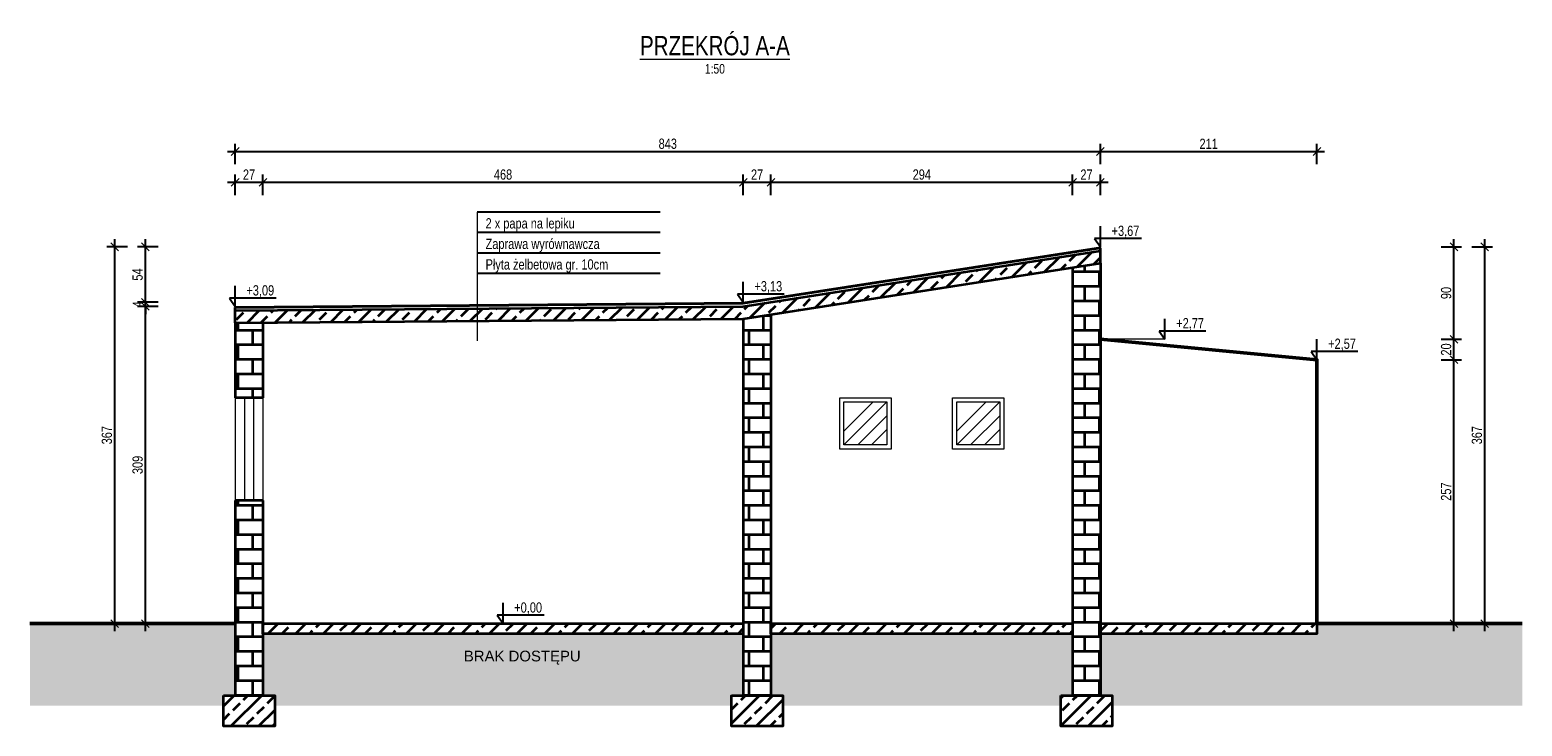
# Model space of a CAD drawing. Header units: centimetres. Extents: x 502252 to 521735, y 143877 to 163494.
# Tile 7 of 10: x 503697 to 505151, y 160780 to 161458. Entities that reach past the tile are written whole.
import ezdxf
from ezdxf.enums import TextEntityAlignment as Align

# ---------------------------------------------------------------- set-up
doc = ezdxf.new("R2010")
doc.units = ezdxf.units.CM
doc.header["$LTSCALE"] = 100
for name, color, linetype, lineweight in [('0.50', 3, 'Continuous', 50), ('00RamTab-T', 2, 'Continuous', 35), ('1_Ściany przekrój', 2, 'Continuous', 35), ('2_Stolarka', 6, 'Continuous', 18), ('3_Opisy', 4, 'Continuous', 15), ('4_Wymiary', 1, 'Continuous', 13), ('9_Pomocnicze', 9, 'Continuous', 9)]:
    doc.layers.add(name, color=color, linetype=linetype, lineweight=lineweight)
doc.styles.add('CDMSTYLE', font='CDMSIMPL', dxfattribs={"width": 0.8, "bigfont": 'CDMBIGPL'})
doc.dimstyles.new('CDM-CM50CM', dxfattribs={"dimscale": 5, "dimtxt": 2, "dimasz": 1.5, "dimexe": 1.5, "dimexo": 0, "dimgap": 0.5, "dimtad": 1, "dimdec": 0, "dimrnd": 0.1, "dimzin": 9, "dimtxsty": 'CDMSTYLE', "dimblk": 'OBLIQUE', "dimcen": 2.5, "dimdle": 1.5, "dimclrd": 9, "dimclre": 9, "dimadec": 1, "dimazin": 2, "dimtfac": 1, "dimtdec": 0, "dimtix": 1, "dimtmove": 1, "dimatfit": 3, "dimldrblk": 'DOT', "dimfxlon": 1, "dimtvp": 1, "dimtolj": 1, "dimtzin": 0, "dimlwd": 25, "dimlwe": 25, "dimarcsym": 0})

# ---------------------------------------------------------------- blocks, each defined once
blk = doc.blocks.new('_OBLIQUE')
at = {"color": 0, "linetype": 'ByBlock'}
blk.add_line((-0.5, -0.5), (0.5, 0.5), dxfattribs=at)
blk = doc.blocks.new('*D6655')
at = {"layer": '4_Wymiary', "color": 9, "lineweight": 25}
for p, q in [((503889.1, 161309.4), (503931.1, 161309.4)), ((503896.6, 161296.9), (503896.6, 161316.9)), ((503923.6, 161296.9), (503923.6, 161316.9))]:
    blk.add_line(p, q, dxfattribs=at)
at = {"layer": 'Defpoints', "color": 0}
for p in [(503923.6, 161309.4), (503896.6, 161136), (503923.6, 161136)]:
    blk.add_point(p, dxfattribs=at)
at = {"layer": '4_Wymiary', "color": 9, "linetype": 'ByBlock', "lineweight": 25, "xscale": 7.5, "yscale": 7.5, "zscale": 7.5, "rotation": 180}
blk.add_blockref('_OBLIQUE', (503896.6, 161309.4), dxfattribs=at)
at = {"layer": '4_Wymiary', "color": 9, "linetype": 'ByBlock', "lineweight": 25, "xscale": 7.5, "yscale": 7.5, "zscale": 7.5}
blk.add_blockref('_OBLIQUE', (503923.6, 161309.4), dxfattribs=at)
at = {"layer": '4_Wymiary', "color": 0, "insert": (503910.1, 161316.9), "char_height": 10, "attachment_point": 5, "style": 'CDMSTYLE'}
blk.add_mtext('\\A1;27', dxfattribs=at)
blk = doc.blocks.new('_DOT')
at = {"color": 0, "linetype": 'ByBlock'}
blk.add_line((-0.5, 0), (-1, 0), dxfattribs=at)
at = {"color": 0, "linetype": 'ByBlock', "const_width": 0.5}
blk.add_lwpolyline([(-0.25, 0, 1), (0.25, 0, 1)], format="xyb", close=True, dxfattribs=at)
blk = doc.blocks.new('*D6656')
at = {"layer": '4_Wymiary', "color": 9, "lineweight": 25}
for p, q in [((503916.1, 161309.4), (504399.1, 161309.4)), ((503923.6, 161296.9), (503923.6, 161316.9)), ((504391.6, 161296.9), (504391.6, 161316.9))]:
    blk.add_line(p, q, dxfattribs=at)
at = {"layer": 'Defpoints', "color": 0}
for p in [(504391.6, 161309.4), (503923.6, 161136), (504391.6, 161105.1)]:
    blk.add_point(p, dxfattribs=at)
at = {"layer": '4_Wymiary', "color": 9, "linetype": 'ByBlock', "lineweight": 25, "xscale": 7.5, "yscale": 7.5, "zscale": 7.5, "rotation": 180}
blk.add_blockref('_OBLIQUE', (503923.6, 161309.4), dxfattribs=at)
at = {"layer": '4_Wymiary', "color": 9, "linetype": 'ByBlock', "lineweight": 25, "xscale": 7.5, "yscale": 7.5, "zscale": 7.5}
blk.add_blockref('_OBLIQUE', (504391.6, 161309.4), dxfattribs=at)
at = {"layer": '4_Wymiary', "color": 0, "insert": (504157.6, 161316.9), "char_height": 10, "attachment_point": 5, "style": 'CDMSTYLE'}
blk.add_mtext('\\A1;468', dxfattribs=at)
blk = doc.blocks.new('*D6657')
at = {"layer": '4_Wymiary', "color": 9, "lineweight": 25}
for p, q in [((504384.1, 161309.4), (504426.1, 161309.4)), ((504391.6, 161296.9), (504391.6, 161316.9)), ((504418.6, 161296.9), (504418.6, 161316.9))]:
    blk.add_line(p, q, dxfattribs=at)
at = {"layer": 'Defpoints', "color": 0}
for p in [(504418.6, 161309.4), (504391.6, 161105.1), (504418.6, 161105.1)]:
    blk.add_point(p, dxfattribs=at)
at = {"layer": '4_Wymiary', "color": 9, "linetype": 'ByBlock', "lineweight": 25, "xscale": 7.5, "yscale": 7.5, "zscale": 7.5, "rotation": 180}
blk.add_blockref('_OBLIQUE', (504391.6, 161309.4), dxfattribs=at)
at = {"layer": '4_Wymiary', "color": 9, "linetype": 'ByBlock', "lineweight": 25, "xscale": 7.5, "yscale": 7.5, "zscale": 7.5}
blk.add_blockref('_OBLIQUE', (504418.6, 161309.4), dxfattribs=at)
at = {"layer": '4_Wymiary', "color": 0, "insert": (504405.1, 161316.9), "char_height": 10, "attachment_point": 5, "style": 'CDMSTYLE'}
blk.add_mtext('\\A1;27', dxfattribs=at)
blk = doc.blocks.new('*D6658')
at = {"layer": '4_Wymiary', "color": 9, "lineweight": 25}
for p, q in [((504411.1, 161309.4), (504720.1, 161309.4)), ((504418.6, 161296.9), (504418.6, 161316.9)), ((504712.6, 161296.9), (504712.6, 161316.9))]:
    blk.add_line(p, q, dxfattribs=at)
at = {"layer": 'Defpoints', "color": 0}
for p in [(504712.6, 161309.4), (504418.6, 161105.1), (504712.6, 161105.1)]:
    blk.add_point(p, dxfattribs=at)
at = {"layer": '4_Wymiary', "color": 9, "linetype": 'ByBlock', "lineweight": 25, "xscale": 7.5, "yscale": 7.5, "zscale": 7.5, "rotation": 180}
blk.add_blockref('_OBLIQUE', (504418.6, 161309.4), dxfattribs=at)
at = {"layer": '4_Wymiary', "color": 9, "linetype": 'ByBlock', "lineweight": 25, "xscale": 7.5, "yscale": 7.5, "zscale": 7.5}
blk.add_blockref('_OBLIQUE', (504712.6, 161309.4), dxfattribs=at)
at = {"layer": '4_Wymiary', "color": 0, "insert": (504565.6, 161316.9), "char_height": 10, "attachment_point": 5, "style": 'CDMSTYLE'}
blk.add_mtext('\\A1;294', dxfattribs=at)
blk = doc.blocks.new('*D6659')
at = {"layer": '4_Wymiary', "color": 9, "lineweight": 25}
for p, q in [((504705.1, 161309.4), (504747.1, 161309.4)), ((504712.6, 161296.9), (504712.6, 161316.9)), ((504739.6, 161296.9), (504739.6, 161316.9))]:
    blk.add_line(p, q, dxfattribs=at)
at = {"layer": 'Defpoints', "color": 0}
for p in [(504739.6, 161309.4), (504712.6, 161105.1), (504739.6, 161105.1)]:
    blk.add_point(p, dxfattribs=at)
at = {"layer": '4_Wymiary', "color": 9, "linetype": 'ByBlock', "lineweight": 25, "xscale": 7.5, "yscale": 7.5, "zscale": 7.5, "rotation": 180}
blk.add_blockref('_OBLIQUE', (504712.6, 161309.4), dxfattribs=at)
at = {"layer": '4_Wymiary', "color": 9, "linetype": 'ByBlock', "lineweight": 25, "xscale": 7.5, "yscale": 7.5, "zscale": 7.5}
blk.add_blockref('_OBLIQUE', (504739.6, 161309.4), dxfattribs=at)
at = {"layer": '4_Wymiary', "color": 0, "insert": (504726.1, 161316.9), "char_height": 10, "attachment_point": 5, "style": 'CDMSTYLE'}
blk.add_mtext('\\A1;27', dxfattribs=at)
blk = doc.blocks.new('*D6660')
at = {"layer": '4_Wymiary', "color": 9, "lineweight": 25}
for p, q in [((503889.1, 161339.4), (504747.1, 161339.4)), ((503896.6, 161326.9), (503896.6, 161346.9)), ((504739.6, 161326.9), (504739.6, 161346.9))]:
    blk.add_line(p, q, dxfattribs=at)
at = {"layer": 'Defpoints', "color": 0}
for p in [(504739.6, 161339.4), (503896.6, 161099.5), (504739.6, 161099.5)]:
    blk.add_point(p, dxfattribs=at)
at = {"layer": '4_Wymiary', "color": 9, "linetype": 'ByBlock', "lineweight": 25, "xscale": 7.5, "yscale": 7.5, "zscale": 7.5, "rotation": 180}
blk.add_blockref('_OBLIQUE', (503896.6, 161339.4), dxfattribs=at)
at = {"layer": '4_Wymiary', "color": 9, "linetype": 'ByBlock', "lineweight": 25, "xscale": 7.5, "yscale": 7.5, "zscale": 7.5}
blk.add_blockref('_OBLIQUE', (504739.6, 161339.4), dxfattribs=at)
at = {"layer": '4_Wymiary', "color": 0, "insert": (504318.1, 161346.9), "char_height": 10, "attachment_point": 5, "style": 'CDMSTYLE'}
blk.add_mtext('\\A1;843', dxfattribs=at)
blk = doc.blocks.new('*D6661')
at = {"layer": '4_Wymiary', "color": 9, "lineweight": 25}
for p, q in [((504732.1, 161339.4), (504958.1, 161339.4)), ((504739.6, 161326.9), (504739.6, 161346.9)), ((504950.6, 161326.9), (504950.6, 161346.9))]:
    blk.add_line(p, q, dxfattribs=at)
at = {"layer": 'Defpoints', "color": 0}
for p in [(504950.6, 161339.4), (504739.6, 161105.1), (504950.6, 161105.1)]:
    blk.add_point(p, dxfattribs=at)
at = {"layer": '4_Wymiary', "color": 9, "linetype": 'ByBlock', "lineweight": 25, "xscale": 7.5, "yscale": 7.5, "zscale": 7.5, "rotation": 180}
blk.add_blockref('_OBLIQUE', (504739.6, 161339.4), dxfattribs=at)
at = {"layer": '4_Wymiary', "color": 9, "linetype": 'ByBlock', "lineweight": 25, "xscale": 7.5, "yscale": 7.5, "zscale": 7.5}
blk.add_blockref('_OBLIQUE', (504950.6, 161339.4), dxfattribs=at)
at = {"layer": '4_Wymiary', "color": 0, "insert": (504845.1, 161346.9), "char_height": 10, "attachment_point": 5, "style": 'CDMSTYLE'}
blk.add_mtext('\\A1;211', dxfattribs=at)
blk = doc.blocks.new('*D6662')
at = {"layer": '4_Wymiary', "color": 9, "lineweight": 25}
for p, q in [((505071.5, 161136.5), (505091.5, 161136.5)), ((505084, 160872), (505084, 161144)), ((505071.5, 160879.5), (505091.5, 160879.5))]:
    blk.add_line(p, q, dxfattribs=at)
at = {"layer": 'Defpoints', "color": 0}
for p in [(504950.6, 161136.5), (505084, 161136.5), (504950.6, 160879.5)]:
    blk.add_point(p, dxfattribs=at)
at = {"layer": '4_Wymiary', "color": 9, "linetype": 'ByBlock', "lineweight": 25, "xscale": 7.5, "yscale": 7.5, "zscale": 7.5}
for p, rotation in [((505084, 161136.5), 90), ((505084, 160879.5), 270)]:
    blk.add_blockref('_OBLIQUE', p, dxfattribs=dict(at, rotation=rotation))
at = {"layer": '4_Wymiary', "color": 0, "insert": (505076.5, 161008), "char_height": 10, "attachment_point": 5, "rotation": 90, "style": 'CDMSTYLE'}
blk.add_mtext('\\A1;257', dxfattribs=at)
blk = doc.blocks.new('*D6663')
at = {"layer": '4_Wymiary', "color": 9, "lineweight": 25}
for p, q in [((505084, 161129), (505084, 161164)), ((505071.5, 161156.5), (505091.5, 161156.5)), ((505071.5, 161136.5), (505091.5, 161136.5))]:
    blk.add_line(p, q, dxfattribs=at)
at = {"layer": 'Defpoints', "color": 0}
for p in [(504739.6, 161156.5), (505084, 161156.5), (504950.6, 161136.5)]:
    blk.add_point(p, dxfattribs=at)
at = {"layer": '4_Wymiary', "color": 9, "linetype": 'ByBlock', "lineweight": 25, "xscale": 7.5, "yscale": 7.5, "zscale": 7.5}
for p, rotation in [((505084, 161156.5), 90), ((505084, 161136.5), 270)]:
    blk.add_blockref('_OBLIQUE', p, dxfattribs=dict(at, rotation=rotation))
at = {"layer": '4_Wymiary', "color": 0, "insert": (505076.5, 161146.5), "char_height": 10, "attachment_point": 5, "rotation": 90, "style": 'CDMSTYLE'}
blk.add_mtext('\\A1;20', dxfattribs=at)
blk = doc.blocks.new('*D6664')
at = {"layer": '4_Wymiary', "color": 9, "lineweight": 25}
for p, q in [((505084, 161149), (505084, 161254)), ((505071.5, 161246.5), (505091.5, 161246.5)), ((505071.5, 161156.5), (505091.5, 161156.5))]:
    blk.add_line(p, q, dxfattribs=at)
at = {"layer": 'Defpoints', "color": 0}
for p in [(504739.6, 161246.5), (505084, 161246.5), (504739.6, 161156.5)]:
    blk.add_point(p, dxfattribs=at)
at = {"layer": '4_Wymiary', "color": 9, "linetype": 'ByBlock', "lineweight": 25, "xscale": 7.5, "yscale": 7.5, "zscale": 7.5}
for p, rotation in [((505084, 161246.5), 90), ((505084, 161156.5), 270)]:
    blk.add_blockref('_OBLIQUE', p, dxfattribs=dict(at, rotation=rotation))
at = {"layer": '4_Wymiary', "color": 0, "insert": (505076.5, 161201.5), "char_height": 10, "attachment_point": 5, "rotation": 90, "style": 'CDMSTYLE'}
blk.add_mtext('\\A1;90', dxfattribs=at)
blk = doc.blocks.new('*D6665')
at = {"layer": '4_Wymiary', "color": 9, "lineweight": 25}
for p, q in [((505114, 161254), (505114, 160872)), ((505101.5, 161246.5), (505121.5, 161246.5)), ((505101.5, 160879.5), (505121.5, 160879.5))]:
    blk.add_line(p, q, dxfattribs=at)
at = {"layer": 'Defpoints', "color": 0}
for p in [(504739.6, 161246.5), (504739.6, 160879.5), (505114, 160879.5)]:
    blk.add_point(p, dxfattribs=at)
at = {"layer": '4_Wymiary', "color": 9, "linetype": 'ByBlock', "lineweight": 25, "xscale": 7.5, "yscale": 7.5, "zscale": 7.5}
for p, rotation in [((505114, 161246.5), 90), ((505114, 160879.5), 270)]:
    blk.add_blockref('_OBLIQUE', p, dxfattribs=dict(at, rotation=rotation))
at = {"layer": '4_Wymiary', "color": 0, "insert": (505106.5, 161063), "char_height": 10, "attachment_point": 5, "rotation": 90, "style": 'CDMSTYLE'}
blk.add_mtext('\\A1;367', dxfattribs=at)
blk = doc.blocks.new('*D6666')
at = {"layer": '4_Wymiary', "color": 9, "lineweight": 25}
for p, q in [((503809.1, 160872), (503809.1, 161196)), ((503821.6, 161188.5), (503801.6, 161188.5)), ((503821.6, 160879.5), (503801.6, 160879.5))]:
    blk.add_line(p, q, dxfattribs=at)
at = {"layer": 'Defpoints', "color": 0}
for p in [(503809.1, 161188.5), (503896.6, 161188.5), (503896.6, 160879.5)]:
    blk.add_point(p, dxfattribs=at)
at = {"layer": '4_Wymiary', "color": 9, "linetype": 'ByBlock', "lineweight": 25, "xscale": 7.5, "yscale": 7.5, "zscale": 7.5}
for p, rotation in [((503809.1, 161188.5), 90), ((503809.1, 160879.5), 270)]:
    blk.add_blockref('_OBLIQUE', p, dxfattribs=dict(at, rotation=rotation))
at = {"layer": '4_Wymiary', "color": 0, "insert": (503801.6, 161034), "char_height": 10, "attachment_point": 5, "rotation": 90, "style": 'CDMSTYLE'}
blk.add_mtext('\\A1;309', dxfattribs=at)
blk = doc.blocks.new('*D6667')
at = {"layer": '4_Wymiary', "color": 9, "lineweight": 25}
for p, q in [((503821.6, 161192.5), (503801.6, 161192.5)), ((503809.1, 161181), (503809.1, 161200)), ((503809.1, 161192.5), (503809.1, 161200)), ((503821.6, 161188.5), (503801.6, 161188.5)), ((503809.1, 161188.5), (503809.1, 161181))]:
    blk.add_line(p, q, dxfattribs=at)
at = {"layer": 'Defpoints', "color": 0}
for p in [(503809.1, 161192.5), (504391.6, 161192.5), (503896.6, 161188.5)]:
    blk.add_point(p, dxfattribs=at)
at = {"layer": '4_Wymiary', "color": 9, "linetype": 'ByBlock', "lineweight": 25, "xscale": 7.5, "yscale": 7.5, "zscale": 7.5}
for p, rotation in [((503809.1, 161192.5), 270), ((503809.1, 161188.5), 90)]:
    blk.add_blockref('_OBLIQUE', p, dxfattribs=dict(at, rotation=rotation))
at = {"layer": '4_Wymiary', "color": 0, "insert": (503801.6, 161190.5), "char_height": 10, "attachment_point": 5, "rotation": 90, "style": 'CDMSTYLE'}
blk.add_mtext('\\A1;4', dxfattribs=at)
blk = doc.blocks.new('*D6668')
at = {"layer": '4_Wymiary', "color": 9, "lineweight": 25}
for p, q in [((503809.1, 161185), (503809.1, 161254)), ((503821.6, 161246.5), (503801.6, 161246.5)), ((503821.6, 161192.5), (503801.6, 161192.5))]:
    blk.add_line(p, q, dxfattribs=at)
at = {"layer": 'Defpoints', "color": 0}
for p in [(503809.1, 161246.5), (504739.6, 161246.5), (504391.6, 161192.5)]:
    blk.add_point(p, dxfattribs=at)
at = {"layer": '4_Wymiary', "color": 9, "linetype": 'ByBlock', "lineweight": 25, "xscale": 7.5, "yscale": 7.5, "zscale": 7.5}
for p, rotation in [((503809.1, 161246.5), 90), ((503809.1, 161192.5), 270)]:
    blk.add_blockref('_OBLIQUE', p, dxfattribs=dict(at, rotation=rotation))
at = {"layer": '4_Wymiary', "color": 0, "insert": (503801.6, 161219.5), "char_height": 10, "attachment_point": 5, "rotation": 90, "style": 'CDMSTYLE'}
blk.add_mtext('\\A1;54', dxfattribs=at)
blk = doc.blocks.new('*D6669')
at = {"layer": '4_Wymiary', "color": 9, "lineweight": 25}
for p, q in [((503779.1, 161254), (503779.1, 160872)), ((503791.6, 161246.5), (503771.6, 161246.5)), ((503791.6, 160879.5), (503771.6, 160879.5))]:
    blk.add_line(p, q, dxfattribs=at)
at = {"layer": 'Defpoints', "color": 0}
for p in [(504739.6, 161246.5), (503779.1, 160879.5), (504739.6, 160879.5)]:
    blk.add_point(p, dxfattribs=at)
at = {"layer": '4_Wymiary', "color": 9, "linetype": 'ByBlock', "lineweight": 25, "xscale": 7.5, "yscale": 7.5, "zscale": 7.5}
for p, rotation in [((503779.1, 161246.5), 90), ((503779.1, 160879.5), 270)]:
    blk.add_blockref('_OBLIQUE', p, dxfattribs=dict(at, rotation=rotation))
at = {"layer": '4_Wymiary', "color": 0, "insert": (503771.6, 161063), "char_height": 10, "attachment_point": 5, "rotation": 90, "style": 'CDMSTYLE'}
blk.add_mtext('\\A1;367', dxfattribs=at)

msp = doc.modelspace()

# ---------------------------------------------------------------- hatches: boundary and pattern name
at = {"layer": '1_Ściany przekrój', "transparency": 33554687}
h = msp.add_hatch(dxfattribs=at)
h.set_pattern_fill('ANSI33', color=9, scale=3)
h.set_pattern_definition([(45, (10585.523, 4582.407), (-13.4703842, 13.4703842), []), (45, (10598.993, 4582.407), (-13.4703842, 13.4703842), [9.525, -4.7625])])
h.paths.add_polyline_path([(504380.1, 160809.5), (504380.1, 160779.5), (504430.1, 160779.5), (504430.1, 160809.5), (504418.6, 160809.5), (504391.6, 160809.5)])
h.paths.add_polyline_path([(503896.6, 160809.5), (503885.1, 160809.5), (503885.1, 160779.5), (503935.1, 160779.5), (503935.1, 160809.5), (503923.6, 160809.5)])
h.paths.add_polyline_path([(504701.1, 160809.5), (504701.1, 160779.5), (504751.1, 160779.5), (504751.1, 160809.5), (504739.6, 160809.5), (504712.6, 160809.5)])
h.paths.add_polyline_path([(504418.6, 160869.5), (504712.6, 160869.5), (504712.6, 160879.5), (504418.6, 160879.5)])
h.paths.add_polyline_path([(504950.6, 160869.5), (504950.6, 160879.5), (504739.6, 160879.5), (504739.6, 160869.5)])
h.paths.add_polyline_path([(503923.6, 160869.5), (504391.6, 160869.5), (504391.6, 160879.5), (504157.6, 160879.5), (503923.6, 160879.5)])
h.paths.add_polyline_path([(504418.6, 161180.7), (504712.6, 161226.3), (504739.6, 161230.5), (504739.6, 161242.5), (504391.6, 161188.5), (504132.5, 161186.4), (504132.5, 161174.4), (504391.6, 161176.5)])
h.paths.add_polyline_path([(503923.6, 161172.7), (504132.5, 161174.4), (504132.5, 161186.4), (503896.6, 161184.5), (503896.6, 161172.5)])
h = msp.add_hatch(dxfattribs=at)
h.set_pattern_fill('AR-B816', color=9, scale=0.07)
h.set_pattern_definition([(0, (0, -220.073), (0, 14.224), []), (90, (0, -220.073), (-14.224, 14.224), [14.224, -14.224])])
h.paths.add_polyline_path([(504712.6, 160809.5), (504739.6, 160809.5), (504739.6, 160869.5), (504739.6, 160879.5), (504739.6, 161156.5), (504739.6, 161230.5), (504712.6, 161226.3), (504712.6, 160879.5), (504712.6, 160869.5)])
h.paths.add_polyline_path([(504391.6, 160809.5), (504418.6, 160809.5), (504418.6, 160869.5), (504418.6, 160879.5), (504418.6, 161180.7), (504391.6, 161176.5), (504391.6, 160879.5), (504391.6, 160869.5)])
h.paths.add_polyline_path([(503923.6, 161099.5), (503923.6, 161172.7), (503896.6, 161172.5), (503896.6, 161099.5)])
h.paths.add_polyline_path([(503896.6, 160809.5), (503923.6, 160809.5), (503923.6, 160869.5), (503923.6, 160879.5), (503923.6, 160999.5), (503896.6, 160999.5), (503896.6, 160879.5)])
at = {"layer": '2_Stolarka', "transparency": 33554687}
h = msp.add_hatch(dxfattribs=at)
h.set_pattern_fill('ANSI34', color=9, scale=3)
h.set_pattern_definition([(45, (-11733.83, -4630.2), (-40.4111525, 40.4111525), []), (45, (-11720.36, -4630.2), (-40.4111525, 40.4111525), []), (45, (-11706.89, -4630.2), (-40.4111525, 40.4111525), []), (45, (-11693.42, -4630.2), (-40.4111525, 40.4111525), [])])
h.paths.add_polyline_path([(504489.6, 161095.5), (504489.6, 161053.5), (504531.6, 161053.5), (504531.6, 161095.5)])
h = msp.add_hatch(dxfattribs=at)
h.set_pattern_fill('ANSI34', color=9, scale=3)
h.set_pattern_definition([(45, (-11623.83, -4630.2), (-40.4111525, 40.4111525), []), (45, (-11610.36, -4630.2), (-40.4111525, 40.4111525), []), (45, (-11596.89, -4630.2), (-40.4111525, 40.4111525), []), (45, (-11583.42, -4630.2), (-40.4111525, 40.4111525), [])])
h.paths.add_polyline_path([(504599.6, 161095.5), (504599.6, 161053.5), (504641.6, 161053.5), (504641.6, 161095.5)])
at = {"layer": '4_Wymiary', "transparency": 33554687}
h = msp.add_hatch(dxfattribs=at)
h.set_pattern_fill('EARTH', color=9, scale=3, angle=135)
h.set_pattern_definition([(135, (10585.523, 4582.407), (-26.94076836, 5e-15), [19.05, -19.05]), (135, (10580.471, 4577.356), (-26.94076836, 5e-15), [19.05, -19.05]), (135, (10575.42, 4572.305), (-26.94076836, 5e-15), [19.05, -19.05]), (225, (10572.052, 4572.305), (-5e-15, -26.94076836), [19.05, -19.05]), (225, (10567.001, 4577.356), (-5e-15, -26.94076836), [19.05, -19.05]), (225, (10561.95, 4582.407), (-5e-15, -26.94076836), [19.05, -19.05])])
h.paths.add_polyline_path([(505150.6, 160799.5), (505150.6, 160879.5), (504950.6, 160879.5), (504950.6, 160869.5), (504739.6, 160869.5), (504739.6, 160809.5), (504751.1, 160809.5), (504751.1, 160799.5)])
h.paths.add_polyline_path([(504701.1, 160799.5), (504701.1, 160809.5), (504712.6, 160809.5), (504712.6, 160869.5), (504418.6, 160869.5), (504418.6, 160809.5), (504430.1, 160809.5), (504430.1, 160799.5)])
h.paths.add_polyline_path([(504380.1, 160799.5), (504380.1, 160809.5), (504391.6, 160809.5), (504391.6, 160869.5), (503923.6, 160869.5), (503923.6, 160809.5), (503935.1, 160809.5), (503935.1, 160799.5)])
h.paths.add_polyline_path([(503885.1, 160799.5), (503885.1, 160809.5), (503896.6, 160809.5), (503896.6, 160879.5), (503696.6, 160879.5), (503696.6, 160799.5)])
h.paths.add_polyline_path([(504119.3, 160858.2), (504236.1, 160858.2), (504236.1, 160834.2), (504119.3, 160834.2)], flags=24)

# ---------------------------------------------------------------- linework, layer by layer
at = {"layer": '0.50'}
for p, q in [((503896.6, 160879.5), (503696.6, 160879.5)), ((504950.6, 160879.5), (505150.6, 160879.5))]:
    msp.add_line(p, q, dxfattribs=at)
msp.add_lwpolyline([(504950.6, 160879.5), (504950.6, 161136.5), (504739.6, 161156.5)], dxfattribs=at)
at = {"layer": '1_Ściany przekrój'}
for p, q in [((504391.6, 161191.5), (504739.6, 161245.5)), ((504391.6, 161188.5), (504739.6, 161242.5)), ((504739.6, 161230.5), (504739.6, 161245.5)), ((504391.6, 161176.5), (504739.6, 161230.5)), ((504712.6, 161226.3), (504712.6, 160809.5)), ((504739.6, 161230.5), (504739.6, 160809.5)), ((503896.6, 161187.5), (504391.6, 161191.5)), ((503896.6, 161184.5), (504391.6, 161188.5)), ((503896.6, 161172.5), (503896.6, 161187.5)), ((503896.6, 161172.5), (504391.6, 161176.5)), ((504391.6, 161176.5), (504391.6, 160809.5)), ((504418.6, 161180.7), (504418.6, 160809.5)), ((503896.6, 161172.5), (503896.6, 161099.5)), ((503923.6, 161172.5), (503923.6, 161099.5)), ((503923.6, 161099.5), (503896.6, 161099.5)), ((503923.6, 160999.5), (503896.6, 160999.5)), ((503896.6, 160999.5), (503896.6, 160809.5)), ((503923.6, 160999.5), (503923.6, 160809.5))]:
    msp.add_line(p, q, dxfattribs=at)
for points in [[(503923.6, 160879.5), (504391.6, 160879.5), (504391.6, 160869.5), (503923.6, 160869.5)], [(504418.6, 160879.5), (504712.6, 160879.5), (504712.6, 160869.5), (504418.6, 160869.5)], [(504739.6, 160879.5), (504950.6, 160879.5), (504950.6, 160869.5), (504739.6, 160869.5)], [(503885.1, 160809.5), (503935.1, 160809.5), (503935.1, 160779.5), (503885.1, 160779.5)], [(504380.1, 160809.5), (504430.1, 160809.5), (504430.1, 160779.5), (504380.1, 160779.5)], [(504701.1, 160809.5), (504751.1, 160809.5), (504751.1, 160779.5), (504701.1, 160779.5)]]:
    msp.add_lwpolyline(points, close=True, dxfattribs=at)
at = {"layer": '2_Stolarka'}
for p, q in [((503896.6, 161099.5), (503896.6, 160999.5)), ((503905.6, 161099.5), (503905.6, 160999.5)), ((503914.6, 161099.5), (503914.6, 160999.5)), ((503923.6, 161099.5), (503923.6, 160999.5))]:
    msp.add_line(p, q, dxfattribs=at)
for points in [[(504485.6, 161099.5), (504535.6, 161099.5), (504535.6, 161049.5), (504485.6, 161049.5)], [(504489.6, 161095.5), (504531.6, 161095.5), (504531.6, 161053.5), (504489.6, 161053.5)], [(504595.6, 161099.5), (504645.6, 161099.5), (504645.6, 161049.5), (504595.6, 161049.5)], [(504599.6, 161095.5), (504641.6, 161095.5), (504641.6, 161053.5), (504599.6, 161053.5)]]:
    msp.add_lwpolyline(points, close=True, dxfattribs=at)
at = {"layer": '3_Opisy'}
msp.add_line((504132.5, 161280.4), (504132.5, 161154.9), dxfattribs=at)
at = {"layer": '3_Opisy', "lineweight": 25}
for p, q in [((504734, 161254.5), (504739.6, 161246.5)), ((503891, 161196.5), (503896.6, 161188.5)), ((504386, 161200.5), (504391.6, 161192.5)), ((504796.9, 161164.5), (504802.5, 161156.5)), ((504945, 161144.5), (504950.6, 161136.5)), ((504152, 160887.5), (504157.6, 160879.5))]:
    msp.add_line(p, q, dxfattribs=at)
for points in [[(504310.7, 161280.4), (504132.5, 161280.4)], [(504739.6, 161246.5), (504739.6, 161266.5)], [(504310.7, 161260.4), (504132.5, 161260.4)], [(504779.6, 161254.5), (504734, 161254.5)], [(504310.7, 161240.4), (504132.5, 161240.4)], [(504310.7, 161220.4), (504132.5, 161220.4)], [(503896.6, 161188.5), (503896.6, 161208.5)], [(504391.6, 161192.5), (504391.6, 161212.5)], [(503936.6, 161196.5), (503891, 161196.5)], [(504431.6, 161200.5), (504386, 161200.5)], [(504802.5, 161156.5), (504802.5, 161176.5)], [(504842.5, 161164.5), (504796.9, 161164.5)], [(504950.6, 161136.5), (504950.6, 161156.5)], [(504990.6, 161144.5), (504945, 161144.5)], [(504197.6, 160887.5), (504152, 160887.5)], [(504157.6, 160879.5), (504157.6, 160899.5)]]:
    msp.add_lwpolyline(points, dxfattribs=at)
at = {"layer": '9_Pomocnicze'}
for p, q in [((504391.6, 161192.5), (504739.6, 161246.5)), ((504739.6, 161245.5), (504739.6, 161246.5)), ((503896.6, 161188.5), (504391.6, 161192.5)), ((503896.6, 161187.5), (503896.6, 161188.5)), ((504802.5, 161156.5), (504739.6, 161156.5))]:
    msp.add_line(p, q, dxfattribs=at)

# ---------------------------------------------------------------- texts
at = {"layer": '00RamTab-T', "color": 4, "linetype": 'Continuous', "lineweight": 0, "style": 'CDMSTYLE', "width": 0.8}
msp.add_text('%%UPRZEKRÓJ A-A', height=18.75, dxfattribs=at).set_placement((504364, 161442.5), align=Align.MIDDLE_CENTER)
at = {"layer": '00RamTab-T', "color": 2, "linetype": 'Continuous', "lineweight": 0, "style": 'CDMSTYLE', "width": 0.8}
msp.add_text('1:50', height=9.38, dxfattribs=at).set_placement((504364, 161420), align=Align.MIDDLE_CENTER)
at = {"layer": '3_Opisy', "lineweight": 25, "char_height": 10, "style": 'CDMSTYLE'}
for s, width, gutter_width, insert, attachment_point in [('\\A1;2 x papa na lepiku', 454.402, 525, (504140.6, 161274.4), 1), ('+3,67 ', 40.528, 12.5, (504777.6, 161267.1), 3), ('\\A1;Zaprawa wyrównawcza', 454.402, 525, (504140.6, 161254.4), 1), ('\\A1;Płyta żelbetowa gr. 10cm ', 454.402, 525, (504140.6, 161234.4), 1), ('+3,09 ', 40.528, 12.5, (503934.6, 161209.1), 3), ('+3,13 ', 40.528, 12.5, (504429.6, 161213.1), 3), ('+2,77 ', 40.528, 12.5, (504840.6, 161177.1), 3), ('+2,57 ', 40.528, 12.5, (504988.6, 161157.1), 3), ('+0,00 ', 40.528, 12.5, (504195.6, 160900.1), 3)]:
    msp.add_mtext_dynamic_manual_height_columns(s, width=width, gutter_width=gutter_width, heights=[0], dxfattribs=dict(at, insert=insert, attachment_point=attachment_point))
at = {"layer": '3_Opisy', "lineweight": 25, "insert": (504233.5, 160853), "char_height": 10.4, "attachment_point": 3}
msp.add_mtext_dynamic_manual_height_columns('\\pxql;{\\fArial|b0|i0|c238|p34;BRAK DOSTĘPU}', width=114.08, gutter_width=700, heights=[0], dxfattribs=at)

# ---------------------------------------------------------------- dimensions: what is measured, and where the dimension line sits
at = {"layer": '4_Wymiary'}
for base, p1, p2, picture, middle in [((504739.6, 161339.4), (503896.6, 161099.5), (504739.6, 161099.5), '*D6660', (504318.1, 161346.9)), ((504950.6, 161339.4), (504739.6, 161105.1), (504950.6, 161105.1), '*D6661', (504845.1, 161346.9)), ((503923.6, 161309.4), (503896.6, 161136), (503923.6, 161136), '*D6655', (503910.1, 161316.9)), ((504391.6, 161309.4), (503923.6, 161136), (504391.6, 161105.1), '*D6656', (504157.6, 161316.9)), ((504418.6, 161309.4), (504391.6, 161105.1), (504418.6, 161105.1), '*D6657', (504405.1, 161316.9)), ((504712.6, 161309.4), (504418.6, 161105.1), (504712.6, 161105.1), '*D6658', (504565.6, 161316.9)), ((504739.6, 161309.4), (504712.6, 161105.1), (504739.6, 161105.1), '*D6659', (504726.1, 161316.9))]:
    dim = msp.add_linear_dim(base=base, p1=p1, p2=p2, dimstyle='CDM-CM50CM', dxfattribs=at)
    dim.commit()
    dim.dimension.update_dxf_attribs({"geometry": picture, "text_midpoint": middle})
for base, p1, p2, picture, middle in [((503779.1, 160879.5), (504739.6, 161246.5), (504739.6, 160879.5), '*D6669', (503771.6, 161063)), ((503809.1, 161246.5), (504391.6, 161192.5), (504739.6, 161246.5), '*D6668', (503801.6, 161219.5)), ((505084, 161246.5), (504739.6, 161156.5), (504739.6, 161246.5), '*D6664', (505076.5, 161201.5)), ((505114, 160879.5), (504739.6, 161246.5), (504739.6, 160879.5), '*D6665', (505106.5, 161063)), ((503809.1, 161192.5), (503896.6, 161188.5), (504391.6, 161192.5), '*D6667', (503801.6, 161190.5)), ((503809.1, 161188.5), (503896.6, 160879.5), (503896.6, 161188.5), '*D6666', (503801.6, 161034)), ((505084, 161156.5), (504950.6, 161136.5), (504739.6, 161156.5), '*D6663', (505076.5, 161146.5)), ((505084, 161136.5), (504950.6, 160879.5), (504950.6, 161136.5), '*D6662', (505076.5, 161008))]:
    dim = msp.add_linear_dim(base=base, p1=p1, p2=p2, angle=90, dimstyle='CDM-CM50CM', dxfattribs=at)
    dim.commit()
    dim.dimension.update_dxf_attribs({"geometry": picture, "text_midpoint": middle})

doc.saveas('drawing.dxf')
